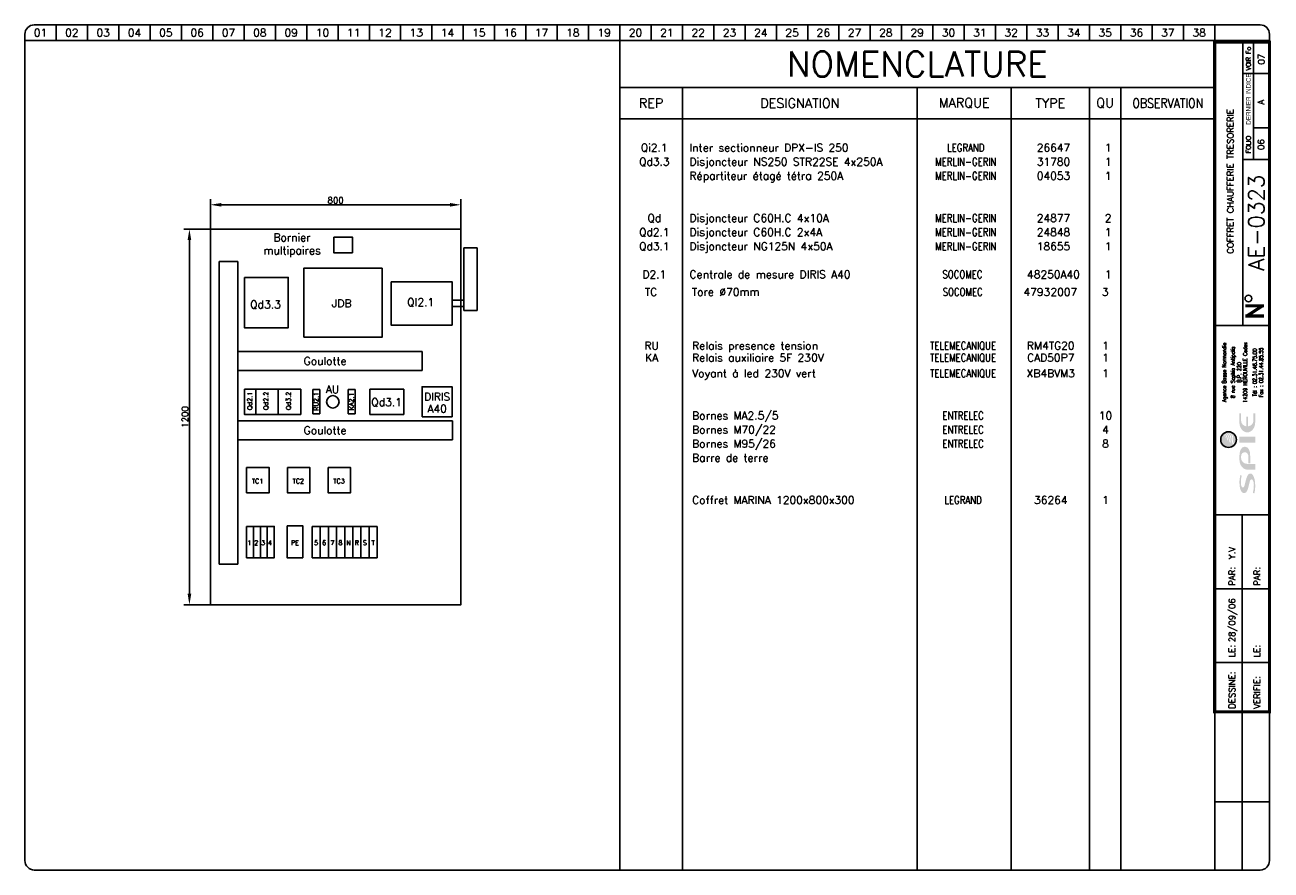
# Model space of a CAD drawing. Extents: x 0 to 398, y 0 to 270.
import ezdxf
from ezdxf.enums import TextEntityAlignment as Align

# ---------------------------------------------------------------- set-up
doc = ezdxf.new("R2010")
doc.units = 0
doc.header["$LTSCALE"] = 20
doc.header["$MEASUREMENT"] = 0
for name, color, linetype in [('LOGO_SPIE', 160, 'Continuous'), ('TEXTE', 3, 'Continuous'), ('TRAIFIN', 1, 'Continuous'), ('TRAIGROS', 2, 'Continuous'), ('TRAIMOY', 4, 'Continuous')]:
    doc.layers.add(name, color=color, linetype=linetype)
doc.styles.add('ROMANS8', font='ROMANS8.shx')
doc.styles.get("Standard").update_dxf_attribs({"font": 'simplex.shx'})
doc.styles.add('TXT', font='txt', dxfattribs={"width": 0.8})
doc.dimstyles.get("Standard").update_dxf_attribs({"dimtxt": 0.18, "dimasz": 0.18, "dimexe": 0.18, "dimexo": 0.0625, "dimgap": 0.09, "dimtad": 0, "dimtih": 1, "dimtoh": 1, "dimdec": 4, "dimzin": 0, "dimdsep": 46, "dimtxsty": 'Standard', "dimcen": 0.09, "dimadec": 0, "dimazin": 0, "dimtfac": 1, "dimtdec": 4, "dimtofl": 0, "dimtmove": 0, "dimatfit": 3, "dimfxl": 1, "dimtolj": 1, "dimtzin": 0, "dimarcsym": 0})

# ---------------------------------------------------------------- blocks, each defined once
blk = doc.blocks.new('FDP-DIV-CHU')
at = {"layer": 'TEXTE', "color": 7, "const_width": 1}
for points in [[(392.75, 180.25), (386.75, 180.25)], [(387.25, 177), (392.25, 180.25)], [(392.75, 177), (386.75, 177)]]:
    blk.add_lwpolyline(points, dxfattribs=at)
at = {"layer": 'TEXTE', "color": 7}
blk.add_circle((387.76, 182.59), 1.08, dxfattribs=at)
at = {"layer": 'TRAIFIN', "color": 7}
for p, q in [((7, 270), (7, 265)), ((17, 270), (17, 265)), ((27, 270), (27, 265)), ((37, 270), (37, 265)), ((47, 270), (47, 265)), ((57, 270), (57, 265)), ((67, 270), (67, 265)), ((77, 270), (77, 265)), ((87, 270), (87, 265)), ((97, 270), (97, 265)), ((107, 270), (107, 265)), ((117, 270), (117, 265)), ((127, 270), (127, 265)), ((137, 270), (137, 265)), ((147, 270), (147, 265)), ((157, 270), (157, 265)), ((167, 270), (167, 265)), ((177, 270), (177, 265)), ((187, 270), (187, 265)), ((197, 270), (197, 265)), ((207, 270), (207, 265)), ((217, 270), (217, 265)), ((227, 270), (227, 265)), ((237, 270), (237, 265)), ((247, 270), (247, 265)), ((257, 270), (257, 265)), ((267, 270), (267, 265)), ((277, 270), (277, 265)), ((287, 270), (287, 265)), ((297, 270), (297, 265)), ((307, 270), (307, 265)), ((317, 270), (317, 265)), ((327, 270), (327, 265)), ((337, 270), (337, 265)), ((347, 270), (347, 265)), ((357, 270), (357, 265)), ((367, 270), (367, 265)), ((377, 270), (377, 265)), ((389.41, 227.04), (389.41, 264.5)), ((389.41, 237.09), (393.96, 237.09))]:
    blk.add_line(p, q, dxfattribs=at)
at = {"layer": 'TRAIGROS', "color": 7}
for p, q in [((-3, 267), (-3, 265)), ((0, 270), (391.5, 270)), ((394.5, 267), (394.5, 265)), ((394.5, 265), (-3, 265)), ((394.5, 265), (-3, 265)), ((-3, 265), (-3, 3)), ((386, 174), (386, 264.5)), ((394.5, 3), (394.5, 265)), ((386, 254.5), (394, 254.5)), ((386, 227.01), (394, 227.01)), ((377, 174), (394.5, 174)), ((377, 113.52), (394.51, 113.52)), ((377, -0.03), (377, 50.52)), ((0, 0), (391.5, 0))]:
    blk.add_line(p, q, dxfattribs=at)
at = {"layer": 'TRAIGROS', "color": 7, "const_width": 1}
blk.add_lwpolyline([(377, 264.5), (377, 50.52), (394.5, 50.52), (394.5, 264.5), (377, 264.5)], dxfattribs=at)
at = {"layer": 'TRAIGROS', "color": 7}
for centre, start, end in [((0, 267), 90, 180), ((391.5, 267), 0, 90), ((0, 3), 180, 270), ((391.5, 3), 270, 0)]:
    blk.add_arc(centre, 3, start, end, dxfattribs=at)
at = {"layer": 'TRAIMOY', "color": 7}
for p, q in [((385.75, -0.01), (385.75, 113.52)), ((377, 89.82), (394.51, 89.82)), ((377, 66.27), (394.51, 66.27)), ((377, 21.75), (394.51, 21.75))]:
    blk.add_line(p, q, dxfattribs=at)
at = {"layer": 'TEXTE', "color": 7}
for s, p in [('01', (2, 267.5)), ('02', (12, 267.5)), ('03', (22, 267.5)), ('04', (32, 267.5)), ('05', (42, 267.5)), ('06', (52, 267.5)), ('07', (62, 267.5)), ('08', (72, 267.5)), ('09', (82, 267.5)), ('10', (92, 267.5)), ('11', (102, 267.5)), ('12', (112, 267.5)), ('13', (122, 267.5)), ('14', (132, 267.5)), ('15', (142, 267.5)), ('16', (152, 267.5)), ('17', (162, 267.5)), ('18', (172, 267.5)), ('19', (182, 267.5)), ('20', (192, 267.5)), ('21', (202, 267.5)), ('22', (212, 267.5)), ('23', (222, 267.5)), ('24', (232, 267.5)), ('25', (242, 267.5)), ('26', (252, 267.5)), ('27', (262, 267.5)), ('28', (272, 267.5)), ('29', (282, 267.5)), ('30', (292, 267.5)), ('31', (302, 267.5)), ('32', (312, 267.5)), ('33', (322, 267.5)), ('34', (332, 267.5)), ('35', (342, 267.5)), ('36', (352, 267.5)), ('37', (362, 267.5)), ('38', (372, 267.5))]:
    blk.add_text(s, height=2.5, dxfattribs=at).set_placement(p, align=Align.MIDDLE)
at = {"layer": 'TEXTE', "color": 7, "width": 0.867769}
blk.add_text('VOIR Fo', height=1.5, rotation=90, dxfattribs=at).set_placement((388.5, 255.5), (388.5, 263), align=Align.FIT)
at = {"layer": 'TEXTE', "color": 7, "style": 'TXT', "width": 0.8}
blk.add_text('DERNIER INDICE', height=1.5, rotation=90, dxfattribs=at).set_placement((388.5, 238.12))
at = {"layer": 'TEXTE', "color": 7}
blk.add_text('FOLIO', height=1.5, rotation=90, dxfattribs=at).set_placement((388.5, 231.76), align=Align.CENTER)
for s, p in [('PAR:', (383.51, 90.82)), ('PAR:', (391.51, 90.82)), ('LE:', (383.51, 67.95)), ('LE:', (391.51, 67.95)), ('DESSINE:', (383.51, 51.52)), ('VERIFIE:', (391.51, 51.52))]:
    blk.add_text(s, height=2, rotation=90, dxfattribs=at).set_placement(p)
at = {"layer": 'TEXTE'}
for tag, p in [('FOLIO_SUIVANT', (392.9, 259.04)), ('INDICE', (392.79, 245.35)), ('FOLIO', (392.79, 231.76))]:
    blk.add_attdef(tag, text='', height=2, rotation=90, dxfattribs=at).set_placement(p, align=Align.CENTER)
blk.add_attdef('INTITULE_DU_PLAN', text='', height=2, rotation=90, dxfattribs=at).set_placement((382, 220), align=Align.MIDDLE)
at = {"layer": 'TEXTE', "color": 4}
blk.add_attdef('NUMERO', text='', height=5, rotation=90, dxfattribs=at).set_placement((392.79, 206.79), align=Align.CENTER)
at = {"layer": 'TEXTE'}
for tag, p in [('DESSINATEUR', (383.53, 97.95)), ('DATE', (383.51, 72.76))]:
    blk.add_attdef(tag, p, '', height=2, rotation=90, dxfattribs=at)
blk = doc.blocks.new('AI9-BLK3')
at = {"layer": 'LOGO_SPIE'}
h = blk.add_hatch(color=176, dxfattribs=at)
h.dxf.hatch_style = 2
edge = h.paths.add_edge_path()
edge.add_spline(control_points=[(-87.1, 11), (-87.1, 9.4), (-85.2, 7.9), (-81.7, 7), (-78.2, 6.1), (-73.9, 5), (-69.4, 3.9), (-60.5, 1.7), (-51.2, -1.1), (-51.2, -7.8), (-51.2, -15.2), (-64.6, -20.2), (-82.8, -20.2), (-89.5, -20.2), (-95.8, -19.6), (-102.2, -17.8), (-102.2, -17.8), (-100.2, -14.1), (-100.2, -14.1), (-94.3, -16.3), (-86, -16.7), (-79.8, -16.7), (-72.4, -16.7), (-66.3, -14.3), (-66.3, -10.9), (-66.3, -8.9), (-68.3, -7.2), (-71.6, -6.3), (-75, -5.4), (-79.3, -4.3), (-83.7, -3.3), (-92.4, -1.4), (-101.5, 1.2), (-101.5, 8.1), (-101.5, 14.8), (-91.8, 20.1), (-73.9, 20.1), (-68.3, 20.1), (-60.1, 19.3), (-54.8, 17.2), (-54.8, 17.2), (-57.2, 14.4), (-57.2, 14.4), (-62.6, 15.9), (-68.8, 16.5), (-74.4, 16.5), (-83.8, 16.5), (-87.1, 13.8), (-87.1, 11)], knot_values=[0, 0, 0, 0, 1, 1, 1, 2, 2, 2, 3, 3, 3, 4, 4, 4, 5, 5, 5, 6, 6, 6, 7, 7, 7, 8, 8, 8, 9, 9, 9, 10, 10, 10, 11, 11, 11, 12, 12, 12, 13, 13, 13, 14, 14, 14, 15, 15, 15, 16, 16, 16, 16], degree=3, periodic=0)
h = blk.add_hatch(color=176, dxfattribs=at)
h.dxf.hatch_style = 2
edge = h.paths.add_edge_path()
edge.add_spline(control_points=[(-7.6, -2.8), (-2.1, -2.8), (3.1, 0.7), (3.1, 6.4), (3.1, 12.1), (-1.3, 15.9), (-7.6, 15.9), (-7.6, 15.9), (-11.2, 15.9), (-11.2, 15.9), (-19.8, 15.9), (-26.7, 9.4), (-26.7, 0), (-26.7, 0), (-26.7, -20.2), (-26.7, -20.2), (-26.7, -20.2), (-41.3, -20.2), (-41.3, -20.2), (-41.3, -20.2), (-41.3, -0.1), (-41.3, -0.1), (-41.3, 11.2), (-29.8, 20.1), (-15.9, 20.1), (-15.9, 20.1), (-5.8, 20.1), (-5.8, 20.1), (4.7, 20.1), (17.3, 16.7), (17.3, 6.4), (17.3, -4.1), (5.8, -7.3), (-5.8, -7.3), (-5.8, -7.3), (-25, -7.3), (-25, -7.3), (-25, -7.3), (-25, -2.8), (-25, -2.8), (-25, -2.8), (-7.6, -2.8), (-7.6, -2.8)], knot_values=[0, 0, 0, 0, 1, 1, 1, 2, 2, 2, 3, 3, 3, 4, 4, 4, 5, 5, 5, 6, 6, 6, 7, 7, 7, 8, 8, 8, 9, 9, 9, 10, 10, 10, 11, 11, 11, 12, 12, 12, 13, 13, 13, 14, 14, 14, 14], degree=3, periodic=0)
h = blk.add_hatch(color=176, dxfattribs=at)
h.dxf.hatch_style = 2
h.paths.add_polyline_path([(42.6, -20.2), (28, -20.2), (28, 20.1), (42.6, 20.1)])
h = blk.add_hatch(color=176, dxfattribs=at)
h.dxf.hatch_style = 2
edge = h.paths.add_edge_path()
edge.add_spline(control_points=[(94.4, -2.1), (94.4, -2.1), (69.3, -2.1), (69.3, -2.1), (70.3, -9.8), (76.3, -15.5), (83.4, -15.5), (83.4, -15.5), (102.2, -15.5), (102.2, -15.5), (102.2, -15.5), (102.2, -20.1), (102.2, -20.1), (102.2, -20.1), (79.3, -20.1), (79.3, -20.1), (65.4, -20.1), (53.9, -11.2), (53.9, 0.1), (53.9, 11.3), (65.4, 20.2), (79.3, 20.2), (79.3, 20.2), (102.2, 20.2), (102.2, 20.2), (102.2, 20.2), (102.2, 15.8), (102.2, 15.8), (102.2, 15.8), (83.4, 15.8), (83.4, 15.8), (76.3, 15.8), (70.2, 10), (69.3, 2.3), (69.3, 2.3), (94.4, 2.3), (94.4, 2.3), (94.4, 2.3), (94.4, -2.1), (94.4, -2.1)], knot_values=[0, 0, 0, 0, 1, 1, 1, 2, 2, 2, 3, 3, 3, 4, 4, 4, 5, 5, 5, 6, 6, 6, 7, 7, 7, 8, 8, 8, 9, 9, 9, 10, 10, 10, 11, 11, 11, 12, 12, 12, 13, 13, 13, 13], degree=3, periodic=0)
blk = doc.blocks.new('AI9-BLK2')
at = {"layer": 'LOGO_SPIE', "color": 7}
blk.add_circle((0, 0.000086), 20.000157, dxfattribs=at)
blk = doc.blocks.new('AI9-BLK1')
at = {"layer": 'LOGO_SPIE'}
h = blk.add_hatch(color=20, dxfattribs=at)
h.dxf.hatch_style = 2
edge = h.paths.add_edge_path()
edge.add_spline(control_points=[(-20, 0), (-20, 11), (-11, 20), (0, 20), (9.1, 20), (16.7, 14), (19.2, 5.7), (17.6, 8), (15.8, 10.2), (13.7, 12.1), (13.3, 11.9), (12.9, 11.7), (12.5, 11.6), (15.2, 9.5), (17.6, 7), (19.5, 4.2), (19.8, 3.2), (19.9, 2.1), (20, 0.9), (17.4, 4.7), (13.8, 8), (10, 10.4), (9.4, 10.1), (8.9, 9.8), (8.3, 9.5), (12.7, 7.3), (16.9, 3.9), (20, -0.1), (20, -1), (19.9, -1.8), (19.8, -2.7), (16, 2), (11, 5.6), (5.3, 7.7), (4.6, 7.2), (3.8, 6.7), (3.1, 6.2), (9.6, 4.6), (15.3, 1.1), (19.7, -3.7), (19.5, -4.4), (19.3, -5.2), (19.1, -5.9), (14.1, -0.7), (7.3, 2.7), (-0.3, 3.5), (-1.1, 2.8), (-2, 2), (-2.8, 1.2), (-2.8, 1.2), (-2.4, 1.2), (-2.4, 1.2), (5.7, 1.2), (13.1, -1.9), (18.8, -7), (18.5, -7.7), (18.2, -8.4), (17.8, -9.1), (12.6, -4.8), (6, -2.3), (-1.3, -2.3), (-2.9, -2.3), (-4.5, -2.4), (-6.1, -2.7), (-6.9, -3.7), (-7.7, -4.8), (-8.4, -5.9), (-5.7, -5.2), (-3, -4.8), (-0.1, -4.8), (6.3, -4.8), (12.3, -6.8), (17.2, -10.2), (16.8, -10.9), (16.3, -11.6), (15.8, -12.3), (11.4, -9.7), (6.4, -8.2), (1, -8.2), (-3.3, -8.2), (-7.4, -9.2), (-11, -10.8), (-11.6, -12.1), (-12.1, -13.4), (-12.6, -14.7), (-8.3, -12.2), (-3.2, -10.7), (2.1, -10.7), (6.6, -10.7), (10.9, -11.7), (14.7, -13.6), (11, -17.5), (5.8, -20), (0, -20), (-11, -20), (-20, -11), (-20, 0)], knot_values=[0, 0, 0, 0, 1, 1, 1, 2, 2, 2, 3, 3, 3, 4, 4, 4, 5, 5, 5, 6, 6, 6, 7, 7, 7, 8, 8, 8, 9, 9, 9, 10, 10, 10, 11, 11, 11, 12, 12, 12, 13, 13, 13, 14, 14, 14, 15, 15, 15, 16, 16, 16, 17, 17, 17, 18, 18, 18, 19, 19, 19, 20, 20, 20, 21, 21, 21, 22, 22, 22, 23, 23, 23, 24, 24, 24, 25, 25, 25, 26, 26, 26, 27, 27, 27, 28, 28, 28, 29, 29, 29, 30, 30, 30, 31, 31, 31, 32, 32, 32, 32], degree=3, periodic=0)
at = {"layer": 'LOGO_SPIE', "color": 7}
blk.add_blockref('AI9-BLK2', (0, 0), dxfattribs=at)
blk = doc.blocks.new('logo_SPIE_rvb')
at = {"layer": 'LOGO_SPIE', "color": 7}
for name, p in [('AI9-BLK1', (180.777941, 135.963363)), ('AI9-BLK3', (145.467434, 87.922626))]:
    blk.add_blockref(name, p, dxfattribs=at)
blk = doc.blocks.new('Logo spie Carouche folio')
at = {"xscale": 0.125, "yscale": 0.125, "zscale": 0.125, "rotation": 90}
blk.add_blockref('logo_SPIE_rvb', (21.4, 1.38), dxfattribs=at)
at = {"color": 7, "style": 'ROMANS8', "width": 0.8}
for s, height, p in [('Agence Basse Normandie', 1.2384, (3.67, 45.47)), ('8 rue Sophia Antipolis', 1.2384, (6.4, 45.47)), ('14209 HEROUVILLE Cedex', 1.2384, (10.36, 45.47)), ('B.P. 220', 1.238, (8.44, 45.47)), ('Tél : 02.31.46.75.00', 1.2384, (13.4, 45.47)), ('Fax : 02.31.44.85.55', 1.2384, (15.43, 45.47))]:
    blk.add_text(s, height=height, rotation=90, dxfattribs=at).set_placement(p, align=Align.CENTER)
blk = doc.blocks.new('*D7')
at = {"layer": 'DEFPOINTS', "color": 0}
for p in [(59.23, 204.74), (52.54, 84.74), (59.23, 84.74)]:
    blk.add_point(p, dxfattribs=at)
at = {"layer": 'TEXTE', "color": 7, "lineweight": -2}
for p, q in [((59.13, 204.74), (50.74, 204.74)), ((52.54, 201.24), (52.54, 88.24)), ((59.13, 84.74), (50.74, 84.74))]:
    blk.add_line(p, q, dxfattribs=at)
at = {"layer": 'TEXTE', "color": 7}
for points in [[(51.96, 201.24), (53.12, 201.24), (52.54, 204.74)], [(51.96, 88.24), (53.12, 88.24), (52.54, 84.74)]]:
    blk.add_solid(points, dxfattribs=at)
at = {"layer": 'TEXTE', "insert": (51.1, 144.74), "char_height": 2, "attachment_point": 5, "rotation": 90}
blk.add_mtext('\\A1;1200', dxfattribs=at)
blk = doc.blocks.new('*D8')
at = {"layer": 'DEFPOINTS', "color": 0}
for p in [(139.23, 212.53), (59.23, 204.74), (139.23, 204.74)]:
    blk.add_point(p, dxfattribs=at)
at = {"layer": 'TEXTE', "color": 7, "lineweight": -2}
for p, q in [((59.23, 204.84), (59.23, 214.33)), ((62.73, 212.53), (135.73, 212.53)), ((139.23, 204.84), (139.23, 214.33))]:
    blk.add_line(p, q, dxfattribs=at)
at = {"layer": 'TEXTE', "color": 7}
for points in [[(62.73, 213.11), (62.73, 211.95), (59.23, 212.53)], [(135.73, 213.11), (135.73, 211.95), (139.23, 212.53)]]:
    blk.add_solid(points, dxfattribs=at)
at = {"layer": 'TEXTE', "insert": (99.23, 213.97), "char_height": 2, "attachment_point": 5}
blk.add_mtext('\\A1;800', dxfattribs=at)

msp = doc.modelspace()

# ---------------------------------------------------------------- linework, layer by layer
at = {"layer": 'TRAIFIN'}
for p, q in [((98.61, 197.23), (98.61, 202.23)), ((136.43, 182.02), (140.19, 182.02)), ((136.43, 180.02), (140.19, 180.02)), ((91.91, 145.69), (91.91, 153.49)), ((91.91, 153.49), (94.16, 153.49)), ((94.16, 145.69), (94.16, 153.49)), ((94.16, 145.69), (94.16, 153.49)), ((94.16, 151.34), (94.16, 147.84)), ((103.19, 153.49), (105.44, 153.49)), ((103.19, 153.49), (103.19, 145.69)), ((105.44, 153.49), (105.44, 145.69)), ((91.91, 145.69), (94.16, 145.69)), ((103.19, 145.69), (105.44, 145.69)), ((70.82, 109.75), (70.82, 99.75)), ((73.02, 109.75), (73.02, 99.75)), ((75.22, 109.75), (75.22, 99.75)), ((77.42, 109.75), (77.42, 99.75)), ((91.73, 109.75), (91.73, 99.75)), ((91.73, 109.75), (102.13, 109.75)), ((94.33, 109.75), (94.33, 99.75)), ((96.93, 109.75), (96.93, 99.75)), ((99.53, 109.75), (99.53, 99.75)), ((102.13, 109.75), (102.13, 99.75)), ((102.13, 109.75), (112.53, 109.75)), ((102.13, 109.75), (102.13, 99.75)), ((104.73, 109.75), (104.73, 99.75)), ((107.33, 109.75), (107.33, 99.75)), ((109.93, 109.75), (109.93, 99.75)), ((112.53, 109.75), (112.53, 99.75)), ((102.13, 99.75), (91.73, 99.75)), ((112.53, 99.75), (102.13, 99.75))]:
    msp.add_line(p, q, dxfattribs=at)
for points in [[(98.61, 202.23), (98.61, 197.23), (104.61, 197.23), (104.61, 202.23)], [(140.19, 178.76), (144.39, 178.76), (144.39, 198.76), (140.19, 198.76)], [(114.11, 192.29), (114.11, 170.29), (89.11, 170.29), (89.11, 192.29)], [(70.12, 189.34), (84.12, 189.34), (84.12, 173.24), (70.12, 173.24)], [(116.93, 187.92), (136.43, 187.92), (136.43, 174.12), (116.93, 174.12)], [(70.12, 153.62), (73.72, 153.62), (73.72, 145.56), (70.12, 145.56)], [(73.72, 153.62), (80.92, 153.62), (80.92, 145.56), (73.72, 145.56)], [(80.92, 153.62), (88.12, 153.62), (88.12, 145.56), (80.92, 145.56)], [(110.19, 145.56), (120.99, 145.56), (120.99, 153.62), (110.19, 153.62)], [(126.83, 144.79), (136.43, 144.79), (136.43, 154.39), (126.83, 154.39)], [(70.82, 128.59), (78.02, 128.59), (78.02, 120.53), (70.82, 120.53)], [(83.82, 128.59), (91.02, 128.59), (91.02, 120.53), (83.82, 120.53)], [(96.82, 128.59), (104.02, 128.59), (104.02, 120.53), (96.82, 120.53)], [(70.82, 109.75), (79.62, 109.75), (79.62, 99.75), (70.82, 99.75)], [(83.75, 110), (88.75, 110), (88.75, 99.75), (83.75, 99.75)]]:
    msp.add_lwpolyline(points, close=True, dxfattribs=at)
msp.add_circle((98.34, 149.59), 2, dxfattribs=at)
at = {"layer": 'TRAIGROS', "color": 7}
for p, q in [((190, 265), (190, 250)), ((190, 250), (380, 250)), ((190, 250), (190, 0)), ((210, 250), (210, 0)), ((285, 250), (285, 0)), ((315, 250), (315, 0)), ((340, 250), (340, 0)), ((350, 250), (350, 0)), ((190, 240), (210, 240)), ((210, 240), (285, 240)), ((285, 240), (315, 240)), ((315, 240), (340, 240)), ((340, 240), (380, 240))]:
    msp.add_line(p, q, dxfattribs=at)
at = {"layer": 'TRAIMOY'}
for p, q in [((62.01, 194.45), (62.01, 97.68)), ((68.01, 194.45), (62.01, 194.45)), ((68.01, 194.45), (68.01, 143.47)), ((126.83, 165.64), (68.01, 165.64)), ((126.83, 159.64), (126.83, 165.64)), ((126.83, 159.64), (68.01, 159.64)), ((136.57, 143.47), (68.01, 143.47)), ((68.01, 143.47), (68.01, 97.68)), ((136.57, 137.47), (136.57, 143.47)), ((136.57, 137.47), (68.01, 137.47)), ((68.01, 97.68), (62.01, 97.68))]:
    msp.add_line(p, q, dxfattribs=at)
msp.add_lwpolyline([(139.23, 204.74), (139.23, 84.74), (59.23, 84.74), (59.23, 204.74)], close=True, dxfattribs=at)

# ---------------------------------------------------------------- block references
at = {"layer": 'TEXTE'}
msp.add_blockref('FDP-DIV-CHU', (3, 0), dxfattribs=at).add_auto_attribs({'DATE': '28/09/06', 'DESSINATEUR': ' Y.V', 'NUMERO': 'AE-0323', 'INTITULE_DU_PLAN': 'COFFRET CHAUFFERIE TRESORERIE', 'FOLIO': '06', 'FOLIO_SUIVANT': '07', 'INDICE': 'A'})
at = {"layer": 'TRAIMOY'}
msp.add_blockref('Logo spie Carouche folio', (380, 113.52), dxfattribs=at)

# ---------------------------------------------------------------- texts
at = {"layer": 'TEXTE'}
for s, p in [('Qi2.1', (201, 229.53)), ('26647', (328.5, 229.53)), ('1', (346, 229.53)), ('Qd3.3', (201, 225.03)), ('31780', (328.5, 225.03)), ('1', (346, 225.03)), ('04053', (328.5, 220.53)), ('1', (346, 220.53)), ('Qd', (201, 207.03)), ('24877', (328.5, 207.03)), ('2', (346, 207.03)), ('Qd2.1', (201, 202.53)), ('24848', (328.5, 202.53)), ('1', (346, 202.53)), ('Qd3.1', (201, 198.03)), ('18655', (328.5, 198.03)), ('1', (346, 198.03)), ('D2.1', (201, 189.03)), ('48250A40', (328.5, 189.03)), ('1', (346, 189.03)), ('TC', (200, 183.44)), ('47932007', (327.5, 183.44)), ('3', (345, 183.44)), ('Qd3.3', (76.84, 179.42)), ('JDB', (101.16, 179.81)), ('QI2.1', (126.4, 180.16)), ('RU', (200.13, 166.27)), ('RM4TG20', (327.63, 166.27)), ('1', (345.13, 166.27)), ('KA', (200.13, 162.44)), ('CAD50P7', (327.63, 162.44)), ('1', (345.13, 162.44)), ('XB4BVM3', (327.63, 157.44)), ('1', (345.13, 157.44)), ('AU', (98.21, 152.34)), ('DIRIS', (131.64, 149.95)), ('Qd3.1', (115.5, 148.22)), ('A40', (131.64, 146.13)), ('10', (345.13, 143.94)), ('4', (345.13, 139.44)), ('8', (345.13, 134.94)), ('36264', (327.63, 116.94)), ('1', (345.13, 116.94))]:
    msp.add_text(s, height=2.5, dxfattribs=at).set_placement(p, align=Align.CENTER)
for s, p in [('Inter sectionneur DPX-IS 250', (212.28, 229.53)), ('Disjoncteur NS250 STR22SE 4x250A', (212.28, 225.03)), ('Répartiteur étagé tétra 250A', (212.28, 220.53)), ('Disjoncteur C60H.C 4x10A', (212.28, 207.03)), ('Disjoncteur C60H.C 2x4A', (212.28, 202.53)), ('Disjoncteur NG125N 4x50A', (212.28, 198.03)), ('Centrale de mesure DIRIS A40', (212.28, 189.03)), ('Tore %%C70mm', (213, 183.44)), ('Relais presence tension', (213.13, 166.27)), ('Relais auxiliaire 5F 230V', (213.13, 162.44)), ('Voyant à led 230V vert', (213.13, 157.44)), ('Bornes MA2.5/5', (213.13, 143.94)), ('Bornes M70/22', (213.13, 139.44)), ('Bornes M95/26', (213.13, 134.94)), ('Barre de terre', (213.13, 130.44)), ('Coffret MARINA 1200x800x300', (213.13, 116.94))]:
    msp.add_text(s, height=2.5, dxfattribs=at).set_placement(p)
at = {"layer": 'TEXTE', "width": 0.8}
for s, p in [('LEGRAND', (300.5, 229.53)), ('MERLIN-GERIN', (300.5, 225.03)), ('MERLIN-GERIN', (300.5, 220.53)), ('MERLIN-GERIN', (300.5, 207.03)), ('MERLIN-GERIN', (300.5, 202.53)), ('MERLIN-GERIN', (300.5, 198.03)), ('SOCOMEC', (299.43, 189.03)), ('SOCOMEC', (299.5, 183.44)), ('TELEMECANIQUE', (299.63, 166.27)), ('TELEMECANIQUE', (299.63, 162.44)), ('TELEMECANIQUE', (299.63, 157.44)), ('ENTRELEC', (299.63, 143.94)), ('ENTRELEC', (299.63, 139.44)), ('ENTRELEC', (299.63, 134.94)), ('LEGRAND', (299.63, 116.94))]:
    msp.add_text(s, height=2.5, dxfattribs=at).set_placement(p, align=Align.CENTER)
at = {"layer": 'TEXTE', "width": 1.8, "attachment_point": 5}
for s, insert, char_height in [('Bornier multipaires', (85.31, 199.59), 2.5), ('Goulotte', (95.88, 162.63), 2.5), ('Goulotte', (95.88, 140.46), 2.5), ('TC1', (74.3, 124.25), 1.5), ('TC2', (87.3, 124.25), 1.5), ('TC3', (100.3, 124.25), 1.5), ('1', (71.67, 104.57), 1.5), ('2', (73.87, 104.57), 1.5), ('3', (76.07, 104.57), 1.5), ('4', (78.27, 104.57), 1.5), ('PE', (86.23, 104.57), 1.5), ('5', (92.97, 104.57), 1.5), ('6', (95.57, 104.57), 1.5), ('7', (98.17, 104.57), 1.5), ('8', (100.77, 104.57), 1.5), ('N', (103.37, 104.57), 1.5), ('R', (105.97, 104.57), 1.5), ('S', (108.57, 104.57), 1.5), ('T', (111.17, 104.57), 1.5)]:
    msp.add_mtext(s, dxfattribs=dict(at, insert=insert, char_height=char_height))
at = {"layer": 'TEXTE', "char_height": 1.5, "width": 1.8, "attachment_point": 5, "rotation": 90}
for s, insert in [('Qd2.1', (71.89, 149.87)), ('Qd2.2', (77.05, 149.87)), ('Qd3.2', (84.25, 149.87)), ('RU2.1', (93.01, 149.74)), ('KA2.1', (104.29, 149.74))]:
    msp.add_mtext(s, dxfattribs=dict(at, insert=insert))
at = {"layer": 'TRAIGROS'}
msp.add_text('NOMENCLATURE', height=8, dxfattribs=at).set_placement((285, 257.5), align=Align.MIDDLE)
at = {"layer": 'TRAIMOY'}
for s, p in [('REP', (200, 245)), ('DESIGNATION', (247.5, 245)), ('MARQUE', (300, 245)), ('TYPE', (327.5, 245)), ('QU', (345, 245))]:
    msp.add_text(s, height=3, dxfattribs=at).set_placement(p, align=Align.MIDDLE)
at = {"layer": 'TRAIMOY', "width": 0.85}
msp.add_text('OBSERVATION', height=3, dxfattribs=at).set_placement((365, 245), align=Align.MIDDLE)

# ---------------------------------------------------------------- dimensions: what is measured, and where the dimension line sits
at = {"layer": 'TEXTE'}
dim = msp.add_linear_dim(base=(139.23, 212.53), p1=(59.23, 204.74), p2=(139.23, 204.74), dimstyle='Standard', override={"dimtxt": 2, "dimasz": 3.5, "dimexe": 1.8, "dimexo": 0.1, "dimgap": 0.44, "dimtad": 1, "dimtih": 0, "dimdec": 0, "dimlfac": 10, "dimcen": 1.5, "dimclrd": 7, "dimclre": 7, "dimclrt": 256, "dimtdec": 0, "dimtmove": 2, "dimtvp": 1}, dxfattribs=at)
dim.commit()
dim.dimension.update_dxf_attribs({"geometry": '*D8', "text_midpoint": (99.23, 213.97)})
dim = msp.add_linear_dim(base=(52.54, 84.74), p1=(59.23, 204.74), p2=(59.23, 84.74), angle=90, dimstyle='Standard', override={"dimtxt": 2, "dimasz": 3.5, "dimexe": 1.8, "dimexo": 0.1, "dimgap": 0.44, "dimtad": 1, "dimtih": 0, "dimdec": 0, "dimlfac": 10, "dimcen": 1.5, "dimclrd": 7, "dimclre": 7, "dimclrt": 256, "dimtdec": 0, "dimtmove": 2, "dimtvp": 1}, dxfattribs=at)
dim.commit()
dim.dimension.update_dxf_attribs({"geometry": '*D7', "text_midpoint": (51.1, 144.74)})

doc.saveas('drawing.dxf')
